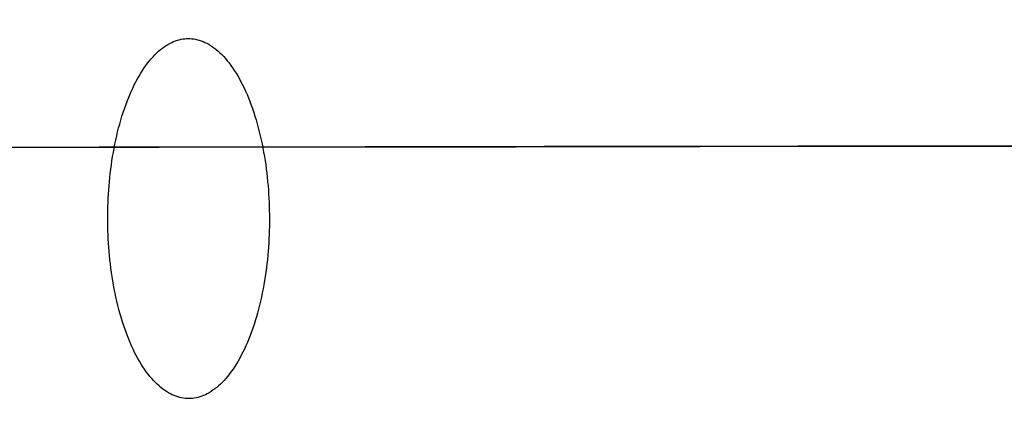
# Model space of a CAD drawing. Header units: millimetres. Extents: x -2852 to 102, y -106 to 97.
# Tile 180 of 256: x -1526 to -1488, y -12 to 3. Entities that reach past the tile are written whole.
import ezdxf

# ---------------------------------------------------------------- set-up
doc = ezdxf.new("R2010")
doc.units = ezdxf.units.MM
doc.header["$MEASUREMENT"] = 0
doc.layers.add('Predefinito', color=5, linetype='Continuous')

msp = doc.modelspace()

# ---------------------------------------------------------------- linework, layer by layer
at = {"layer": 'Predefinito', "extrusion": (-0.001367, 0.999999, 0)}
for points in [[(983.367, 1026.299), (1033.951, 933.904), (1051.093, 904.448), (1068.819, 875.343), (1088.349, 844.957), (1109.189, 814.542), (1120.088, 799.478), (1131.274, 784.626), (1142.741, 770.047), (1154.541, 755.736), (1166.545, 741.9), (1178.925, 728.401), (1191.433, 715.565), (1197.843, 709.301), (1204.361, 703.152), (1210.798, 697.297), (1217.344, 691.567), (1224.005, 685.97), (1230.784, 680.516), (1237.443, 675.397), (1244.219, 670.432), (1251.114, 665.636), (1258.13, 661.02), (1265.006, 656.757), (1271.998, 652.689), (1279.108, 648.829), (1286.336, 645.193), (1293.43, 641.909), (1300.63, 638.866), (1304.269, 637.439), (1307.932, 636.079), (1311.621, 634.787), (1315.334, 633.565), (1319.524, 632.282), (1323.741, 631.09), (1327.982, 629.991), (1332.246, 628.985), (1336.28, 628.121), (1340.331, 627.339), (1344.397, 626.637), (1348.476, 626.015), (1352.54, 625.477), (1356.612, 625.017), (1360.693, 624.634), (1364.78, 624.328), (1368.873, 624.098), (1372.969, 623.942), (1377.067, 623.861), (1381.166, 623.853), (1389.34, 624.051), (1397.501, 624.529), (1405.643, 625.279), (1413.756, 626.292), (1421.825, 627.558), (1429.852, 629.072), (1437.83, 630.826), (1445.754, 632.811), (1453.584, 635.012), (1461.349, 637.429), (1469.045, 640.057), (1476.669, 642.89), (1484.127, 645.886), (1491.506, 649.073), (1498.801, 652.448), (1506.009, 656.005), (1512.971, 659.66), (1519.841, 663.485), (1526.614, 667.477), (1533.286, 671.637), (1539.437, 675.681), (1545.49, 679.871), (1551.44, 684.206), (1557.281, 688.686), (1564.678, 694.709), (1571.871, 700.974), (1575.681, 704.469), (1579.427, 708.031), (1583.109, 711.66), (1586.726, 715.354), (1593.639, 722.79), (1600.298, 730.452), (1606.653, 738.254), (1612.769, 746.245), (1618.65, 754.398), (1624.315, 762.705), (1629.811, 771.198), (1635.117, 779.808), (1640.353, 788.694), (1645.432, 797.672), (1655.203, 815.841), (1710.52, 926.067), (1722.234, 947.605), (1734.908, 969.545), (1758.397, 1007.397), (1761.524, 1012.752), (1762.955, 1015.323), (1764.339, 1017.918), (1765.581, 1020.37), (1766.76, 1022.852), (1767.749, 1025.096), (1768.215, 1026.23), (1768.66, 1027.372)], [(983.367, 1026.299), (1033.951, 933.904), (1051.093, 904.448), (1068.819, 875.343), (1088.349, 844.957), (1109.189, 814.542), (1120.088, 799.478), (1131.274, 784.626), (1142.741, 770.047), (1154.541, 755.736), (1166.545, 741.9), (1178.925, 728.401), (1191.433, 715.565), (1197.843, 709.301), (1204.361, 703.152), (1210.798, 697.297), (1217.344, 691.567), (1224.005, 685.97), (1230.784, 680.516), (1237.443, 675.397), (1244.219, 670.432), (1251.114, 665.636), (1258.13, 661.02), (1265.006, 656.757), (1271.998, 652.689), (1279.108, 648.829), (1286.336, 645.193), (1293.43, 641.909), (1300.63, 638.866), (1304.269, 637.439), (1307.932, 636.079), (1311.621, 634.787), (1315.334, 633.565), (1319.524, 632.282), (1323.741, 631.09), (1327.982, 629.991), (1332.246, 628.985), (1336.28, 628.121), (1340.331, 627.339), (1344.397, 626.637), (1348.476, 626.015), (1352.54, 625.477), (1356.612, 625.017), (1360.693, 624.634), (1364.78, 624.328), (1368.873, 624.098), (1372.969, 623.942), (1377.067, 623.861), (1381.166, 623.853), (1389.34, 624.051), (1397.501, 624.529), (1405.643, 625.279), (1413.756, 626.292), (1421.825, 627.558), (1429.852, 629.072), (1437.83, 630.826), (1445.754, 632.811), (1453.584, 635.012), (1461.349, 637.429), (1469.045, 640.057), (1476.669, 642.89), (1484.127, 645.886), (1491.506, 649.073), (1498.801, 652.448), (1506.009, 656.005), (1512.971, 659.66), (1519.841, 663.485), (1526.614, 667.477), (1533.286, 671.637), (1539.437, 675.681), (1545.49, 679.871), (1551.44, 684.206), (1557.281, 688.686), (1564.678, 694.709), (1571.871, 700.974), (1575.681, 704.469), (1579.427, 708.031), (1583.109, 711.66), (1586.726, 715.354), (1593.639, 722.79), (1600.298, 730.452), (1606.653, 738.254), (1612.769, 746.245), (1618.65, 754.398), (1624.315, 762.705), (1629.811, 771.198), (1635.117, 779.808), (1640.353, 788.694), (1645.432, 797.672), (1655.203, 815.841), (1710.52, 926.067), (1722.234, 947.605), (1734.908, 969.545), (1758.397, 1007.397), (1761.524, 1012.752), (1762.955, 1015.323), (1764.339, 1017.918), (1765.581, 1020.37), (1766.76, 1022.852), (1767.749, 1025.096), (1768.215, 1026.23), (1768.66, 1027.372)], [(977.044, 1023.296), (1027.688, 930.777), (1044.889, 901.207), (1062.687, 871.968), (1082.309, 841.419), (1103.267, 810.81), (1114.235, 795.638), (1125.5, 780.669), (1137.055, 765.964), (1148.955, 751.517), (1161.072, 737.536), (1173.581, 723.881), (1186.234, 710.878), (1192.725, 704.526), (1199.33, 698.285), (1205.858, 692.338), (1212.502, 686.511), (1219.269, 680.815), (1226.162, 675.259), (1232.941, 670.037), (1239.845, 664.967), (1246.879, 660.062), (1254.046, 655.335), (1261.078, 650.963), (1268.239, 646.784), (1275.531, 642.812), (1282.954, 639.064), (1290.251, 635.672), (1297.669, 632.523), (1301.422, 631.044), (1305.203, 629.633), (1309.013, 628.291), (1312.852, 627.02), (1317.186, 625.684), (1321.548, 624.442), (1325.935, 623.297), (1330.343, 622.248), (1334.513, 621.348), (1338.7, 620.531), (1342.902, 619.798), (1347.115, 619.149), (1351.312, 618.586), (1355.516, 618.103), (1359.727, 617.701), (1363.944, 617.378), (1368.164, 617.134), (1372.387, 616.966), (1376.611, 616.876), (1380.834, 616.861), (1389.25, 617.052), (1397.648, 617.531), (1406.019, 618.289), (1414.355, 619.317), (1422.64, 620.606), (1430.877, 622.148), (1439.06, 623.935), (1447.182, 625.958), (1455.203, 628.202), (1463.155, 630.666), (1471.033, 633.345), (1478.834, 636.234), (1486.464, 639.288), (1494.011, 642.537), (1501.471, 645.977), (1508.841, 649.604), (1515.96, 653.33), (1522.985, 657.23), (1529.912, 661.303), (1536.736, 665.546), (1543.03, 669.674), (1549.225, 673.951), (1555.319, 678.379), (1561.304, 682.958), (1568.889, 689.117), (1576.266, 695.526), (1580.173, 699.1), (1584.015, 702.744), (1587.79, 706.456), (1591.499, 710.234), (1598.583, 717.834), (1605.402, 725.662), (1611.903, 733.624), (1618.152, 741.771), (1624.154, 750.073), (1629.926, 758.52), (1635.517, 767.144), (1640.906, 775.874), (1646.215, 784.869), (1651.356, 793.943), (1661.22, 812.264), (1716.516, 922.454), (1728.145, 943.855), (1740.711, 965.629), (1764.196, 1003.476), (1767.419, 1008.976), (1770.366, 1014.359), (1771.688, 1016.949), (1772.962, 1019.604), (1774.047, 1022.041), (1774.568, 1023.29), (1775.071, 1024.56)], [(977.044, 1023.296), (1027.688, 930.777), (1044.889, 901.207), (1062.687, 871.968), (1082.309, 841.419), (1103.267, 810.81), (1114.235, 795.638), (1125.5, 780.669), (1137.055, 765.964), (1148.955, 751.517), (1161.072, 737.536), (1173.581, 723.881), (1186.234, 710.878), (1192.725, 704.526), (1199.33, 698.285), (1205.858, 692.338), (1212.502, 686.511), (1219.269, 680.815), (1226.162, 675.259), (1232.941, 670.037), (1239.845, 664.967), (1246.879, 660.062), (1254.046, 655.335), (1261.078, 650.963), (1268.239, 646.784), (1275.531, 642.812), (1282.954, 639.064), (1290.251, 635.672), (1297.669, 632.523), (1301.422, 631.044), (1305.203, 629.633), (1309.013, 628.291), (1312.852, 627.02), (1317.186, 625.684), (1321.548, 624.442), (1325.935, 623.297), (1330.343, 622.248), (1334.513, 621.348), (1338.7, 620.531), (1342.902, 619.798), (1347.115, 619.149), (1351.312, 618.586), (1355.516, 618.103), (1359.727, 617.701), (1363.944, 617.378), (1368.164, 617.134), (1372.387, 616.966), (1376.611, 616.876), (1380.834, 616.861), (1389.25, 617.052), (1397.648, 617.531), (1406.019, 618.289), (1414.355, 619.317), (1422.64, 620.606), (1430.877, 622.148), (1439.06, 623.935), (1447.182, 625.958), (1455.203, 628.202), (1463.155, 630.666), (1471.033, 633.345), (1478.834, 636.234), (1486.464, 639.288), (1494.011, 642.537), (1501.471, 645.977), (1508.841, 649.604), (1515.96, 653.33), (1522.985, 657.23), (1529.912, 661.303), (1536.736, 665.546), (1543.03, 669.674), (1549.225, 673.951), (1555.319, 678.379), (1561.304, 682.958), (1568.889, 689.117), (1576.266, 695.526), (1580.173, 699.1), (1584.015, 702.744), (1587.79, 706.456), (1591.499, 710.234), (1598.583, 717.834), (1605.402, 725.662), (1611.903, 733.624), (1618.152, 741.771), (1624.154, 750.073), (1629.926, 758.52), (1635.517, 767.144), (1640.906, 775.874), (1646.215, 784.869), (1651.356, 793.943), (1661.22, 812.264), (1716.516, 922.454), (1728.145, 943.855), (1740.711, 965.629), (1764.196, 1003.476), (1767.419, 1008.976), (1770.366, 1014.359), (1771.688, 1016.949), (1772.962, 1019.604), (1774.047, 1022.041), (1774.568, 1023.29), (1775.071, 1024.56)], [(1768.786, 1027.529), (1768.345, 1026.387), (1767.872, 1025.227), (1766.829, 1022.851), (1765.669, 1020.407), (1764.401, 1017.901), (1763.035, 1015.338), (1761.581, 1012.724), (1758.447, 1007.359), (1730.929, 962.685), (1718.578, 940.88), (1707.13, 919.481), (1657.165, 819.479), (1647.371, 801.056), (1637.226, 783.218), (1631.965, 774.526), (1626.549, 765.991), (1620.956, 757.614), (1615.163, 749.4), (1609.147, 741.351), (1602.886, 733.471), (1596.358, 725.762), (1589.541, 718.229), (1582.411, 710.874), (1578.722, 707.264), (1574.947, 703.7), (1571.083, 700.182), (1567.126, 696.711), (1563.075, 693.287), (1558.926, 689.91), (1553.036, 685.329), (1546.963, 680.846), (1540.714, 676.472), (1534.296, 672.212), (1527.718, 668.076), (1520.987, 664.072), (1514.11, 660.207), (1507.096, 656.491), (1499.951, 652.931), (1492.685, 649.535), (1485.303, 646.311), (1477.814, 643.268), (1470.226, 640.414), (1462.546, 637.756), (1454.782, 635.304), (1446.942, 633.065), (1439.032, 631.047), (1431.062, 629.258), (1423.038, 627.707), (1414.968, 626.402), (1406.86, 625.351), (1398.721, 624.561), (1390.559, 624.042), (1382.383, 623.802), (1378.291, 623.788), (1374.198, 623.847), (1370.106, 623.98), (1366.014, 624.188), (1361.924, 624.471), (1357.837, 624.831), (1353.754, 625.268), (1349.676, 625.785), (1345.604, 626.381), (1341.538, 627.058), (1337.48, 627.816), (1333.431, 628.658), (1329.391, 629.583), (1325.362, 630.593), (1321.344, 631.69), (1317.339, 632.873), (1313.665, 634.039), (1310.002, 635.278), (1306.35, 636.59), (1302.711, 637.973), (1299.083, 639.427), (1295.468, 640.95), (1288.273, 644.199), (1281.128, 647.713), (1274.033, 651.484), (1266.99, 655.503), (1259.999, 659.761), (1253.062, 664.252), (1246.179, 668.966), (1239.352, 673.895), (1232.581, 679.031), (1225.868, 684.365), (1219.214, 689.89), (1212.619, 695.597), (1206.084, 701.478), (1199.611, 707.524), (1193.201, 713.727), (1180.572, 726.573), (1168.206, 739.949), (1156.11, 753.788), (1144.293, 768.025), (1132.762, 782.594), (1121.526, 797.427), (1110.593, 812.46), (1089.667, 842.859), (1070.048, 873.26), (1051.801, 903.136), (1034.991, 931.956), (983.404, 1026.1)], [(1768.786, 1027.529), (1768.345, 1026.387), (1767.872, 1025.227), (1766.829, 1022.851), (1765.669, 1020.407), (1764.401, 1017.901), (1763.035, 1015.338), (1761.581, 1012.724), (1758.447, 1007.359), (1730.929, 962.685), (1718.578, 940.88), (1707.13, 919.481), (1657.165, 819.479), (1647.371, 801.056), (1637.226, 783.218), (1631.965, 774.526), (1626.549, 765.991), (1620.956, 757.614), (1615.163, 749.4), (1609.147, 741.351), (1602.886, 733.471), (1596.358, 725.762), (1589.541, 718.229), (1582.411, 710.874), (1578.722, 707.264), (1574.947, 703.7), (1571.083, 700.182), (1567.126, 696.711), (1563.075, 693.287), (1558.926, 689.91), (1553.036, 685.329), (1546.963, 680.846), (1540.714, 676.472), (1534.296, 672.212), (1527.718, 668.076), (1520.987, 664.072), (1514.11, 660.207), (1507.096, 656.491), (1499.951, 652.931), (1492.685, 649.535), (1485.303, 646.311), (1477.814, 643.268), (1470.226, 640.414), (1462.546, 637.756), (1454.782, 635.304), (1446.942, 633.065), (1439.032, 631.047), (1431.062, 629.258), (1423.038, 627.707), (1414.968, 626.402), (1406.86, 625.351), (1398.721, 624.561), (1390.559, 624.042), (1382.383, 623.802), (1378.291, 623.788), (1374.198, 623.847), (1370.106, 623.98), (1366.014, 624.188), (1361.924, 624.471), (1357.837, 624.831), (1353.754, 625.268), (1349.676, 625.785), (1345.604, 626.381), (1341.538, 627.058), (1337.48, 627.816), (1333.431, 628.658), (1329.391, 629.583), (1325.362, 630.593), (1321.344, 631.69), (1317.339, 632.873), (1313.665, 634.039), (1310.002, 635.278), (1306.35, 636.59), (1302.711, 637.973), (1299.083, 639.427), (1295.468, 640.95), (1288.273, 644.199), (1281.128, 647.713), (1274.033, 651.484), (1266.99, 655.503), (1259.999, 659.761), (1253.062, 664.252), (1246.179, 668.966), (1239.352, 673.895), (1232.581, 679.031), (1225.868, 684.365), (1219.214, 689.89), (1212.619, 695.597), (1206.084, 701.478), (1199.611, 707.524), (1193.201, 713.727), (1180.572, 726.573), (1168.206, 739.949), (1156.11, 753.788), (1144.293, 768.025), (1132.762, 782.594), (1121.526, 797.427), (1110.593, 812.46), (1089.667, 842.859), (1070.048, 873.26), (1051.801, 903.136), (1034.991, 931.956), (983.404, 1026.1)], [(989.691, 1029.301), (1040.214, 937.031), (1057.297, 907.69), (1074.952, 878.718), (1094.389, 848.496), (1115.111, 818.274), (1125.94, 803.318), (1137.048, 788.583), (1148.428, 774.129), (1160.127, 759.954), (1172.018, 746.264), (1184.269, 732.922), (1196.632, 720.252), (1202.961, 714.077), (1209.392, 708.019), (1215.738, 702.257), (1222.186, 696.622), (1228.741, 691.124), (1235.405, 685.773), (1241.945, 680.757), (1248.592, 675.898), (1255.348, 671.21), (1262.214, 666.705), (1268.933, 662.552), (1275.757, 658.594), (1282.686, 654.846), (1289.718, 651.322), (1296.609, 648.146), (1303.592, 645.208), (1307.116, 643.834), (1310.662, 642.525), (1314.229, 641.283), (1317.816, 640.11), (1321.862, 638.88), (1325.934, 637.738), (1330.029, 636.685), (1334.148, 635.721), (1338.046, 634.895), (1341.961, 634.146), (1345.892, 633.475), (1349.837, 632.882), (1353.768, 632.369), (1357.709, 631.931), (1361.659, 631.567), (1365.616, 631.278), (1369.581, 631.062), (1373.55, 630.918), (1377.523, 630.846), (1381.498, 630.845), (1389.429, 631.051), (1397.355, 631.528), (1405.267, 632.269), (1413.157, 633.266), (1421.01, 634.511), (1428.826, 635.997), (1436.601, 637.717), (1444.327, 639.664), (1451.964, 641.822), (1459.543, 644.192), (1467.057, 646.769), (1474.503, 649.547), (1481.79, 652.485), (1489.001, 655.61), (1496.131, 658.918), (1503.177, 662.407), (1509.982, 665.99), (1516.697, 669.739), (1523.317, 673.652), (1529.836, 677.728), (1535.844, 681.689), (1541.754, 685.791), (1547.561, 690.033), (1553.257, 694.414), (1560.467, 700.301), (1567.476, 706.423), (1571.188, 709.837), (1574.839, 713.318), (1578.427, 716.865), (1581.953, 720.475), (1588.695, 727.746), (1595.195, 735.243), (1601.403, 742.884), (1607.385, 750.719), (1613.146, 758.723), (1618.704, 766.89), (1624.104, 775.252), (1629.327, 783.742), (1634.49, 792.519), (1639.508, 801.401), (1649.186, 819.418), (1704.525, 929.679), (1716.324, 951.356), (1729.106, 973.46), (1752.598, 1011.318), (1755.63, 1016.527), (1757, 1019.002), (1758.311, 1021.478), (1759.473, 1023.791), (1760.559, 1026.099), (1761.45, 1028.15), (1761.862, 1029.17), (1762.25, 1030.183)], [(989.691, 1029.301), (1040.214, 937.031), (1057.297, 907.69), (1074.952, 878.718), (1094.389, 848.496), (1115.111, 818.274), (1125.94, 803.318), (1137.048, 788.583), (1148.428, 774.129), (1160.127, 759.954), (1172.018, 746.264), (1184.269, 732.922), (1196.632, 720.252), (1202.961, 714.077), (1209.392, 708.019), (1215.738, 702.257), (1222.186, 696.622), (1228.741, 691.124), (1235.405, 685.773), (1241.945, 680.757), (1248.592, 675.898), (1255.348, 671.21), (1262.214, 666.705), (1268.933, 662.552), (1275.757, 658.594), (1282.686, 654.846), (1289.718, 651.322), (1296.609, 648.146), (1303.592, 645.208), (1307.116, 643.834), (1310.662, 642.525), (1314.229, 641.283), (1317.816, 640.11), (1321.862, 638.88), (1325.934, 637.738), (1330.029, 636.685), (1334.148, 635.721), (1338.046, 634.895), (1341.961, 634.146), (1345.892, 633.475), (1349.837, 632.882), (1353.768, 632.369), (1357.709, 631.931), (1361.659, 631.567), (1365.616, 631.278), (1369.581, 631.062), (1373.55, 630.918), (1377.523, 630.846), (1381.498, 630.845), (1389.429, 631.051), (1397.355, 631.528), (1405.267, 632.269), (1413.157, 633.266), (1421.01, 634.511), (1428.826, 635.997), (1436.601, 637.717), (1444.327, 639.664), (1451.964, 641.822), (1459.543, 644.192), (1467.057, 646.769), (1474.503, 649.547), (1481.79, 652.485), (1489.001, 655.61), (1496.131, 658.918), (1503.177, 662.407), (1509.982, 665.99), (1516.697, 669.739), (1523.317, 673.652), (1529.836, 677.728), (1535.844, 681.689), (1541.754, 685.791), (1547.561, 690.033), (1553.257, 694.414), (1560.467, 700.301), (1567.476, 706.423), (1571.188, 709.837), (1574.839, 713.318), (1578.427, 716.865), (1581.953, 720.475), (1588.695, 727.746), (1595.195, 735.243), (1601.403, 742.884), (1607.385, 750.719), (1613.146, 758.723), (1618.704, 766.89), (1624.104, 775.252), (1629.327, 783.742), (1634.49, 792.519), (1639.508, 801.401), (1649.186, 819.418), (1704.525, 929.679), (1716.324, 951.356), (1729.106, 973.46), (1752.598, 1011.318), (1755.63, 1016.527), (1757, 1019.002), (1758.311, 1021.478), (1759.473, 1023.791), (1760.559, 1026.099), (1761.45, 1028.15), (1761.862, 1029.17), (1762.25, 1030.183)], [(983.367, 1026.299), (1033.951, 933.904), (1051.093, 904.448), (1068.819, 875.343), (1088.349, 844.957), (1109.189, 814.542), (1120.088, 799.478), (1131.274, 784.626), (1142.741, 770.047), (1154.541, 755.736), (1166.545, 741.9), (1178.925, 728.401), (1191.433, 715.565), (1197.843, 709.301), (1204.361, 703.152), (1210.798, 697.297), (1217.344, 691.567), (1224.005, 685.97), (1230.784, 680.516), (1237.443, 675.397), (1244.219, 670.432), (1251.114, 665.636), (1258.13, 661.02), (1265.006, 656.757), (1271.998, 652.689), (1279.108, 648.829), (1286.336, 645.193), (1293.43, 641.909), (1300.63, 638.866), (1304.269, 637.439), (1307.932, 636.079), (1311.621, 634.787), (1315.334, 633.565), (1319.524, 632.282), (1323.741, 631.09), (1327.982, 629.991), (1332.246, 628.985), (1336.28, 628.121), (1340.331, 627.339), (1344.397, 626.637), (1348.476, 626.015), (1352.54, 625.477), (1356.612, 625.017), (1360.693, 624.634), (1364.78, 624.328), (1368.873, 624.098), (1372.969, 623.942), (1377.067, 623.861), (1381.166, 623.853), (1389.34, 624.051), (1397.501, 624.529), (1405.643, 625.279), (1413.756, 626.292), (1421.825, 627.558), (1429.852, 629.072), (1437.83, 630.826), (1445.754, 632.811), (1453.584, 635.012), (1461.349, 637.429), (1469.045, 640.057), (1476.669, 642.89), (1484.127, 645.886), (1491.506, 649.073), (1498.801, 652.448), (1506.009, 656.005), (1512.971, 659.66), (1519.841, 663.485), (1526.614, 667.477), (1533.286, 671.637), (1539.437, 675.681), (1545.49, 679.871), (1551.44, 684.206), (1557.281, 688.686), (1564.678, 694.709), (1571.871, 700.974), (1575.681, 704.469), (1579.427, 708.031), (1583.109, 711.66), (1586.726, 715.354), (1593.639, 722.79), (1600.298, 730.452), (1606.653, 738.254), (1612.769, 746.245), (1618.65, 754.398), (1624.315, 762.705), (1629.811, 771.198), (1635.117, 779.808), (1640.353, 788.694), (1645.432, 797.672), (1655.203, 815.841), (1710.52, 926.067), (1722.234, 947.605), (1734.908, 969.545), (1758.397, 1007.397), (1761.524, 1012.752), (1762.955, 1015.323), (1764.339, 1017.918), (1765.581, 1020.37), (1766.76, 1022.852), (1767.749, 1025.096), (1768.215, 1026.23), (1768.66, 1027.372)], [(983.367, 1026.299), (1033.951, 933.904), (1051.093, 904.448), (1068.819, 875.343), (1088.349, 844.957), (1109.189, 814.542), (1120.088, 799.478), (1131.274, 784.626), (1142.741, 770.047), (1154.541, 755.736), (1166.545, 741.9), (1178.925, 728.401), (1191.433, 715.565), (1197.843, 709.301), (1204.361, 703.152), (1210.798, 697.297), (1217.344, 691.567), (1224.005, 685.97), (1230.784, 680.516), (1237.443, 675.397), (1244.219, 670.432), (1251.114, 665.636), (1258.13, 661.02), (1265.006, 656.757), (1271.998, 652.689), (1279.108, 648.829), (1286.336, 645.193), (1293.43, 641.909), (1300.63, 638.866), (1304.269, 637.439), (1307.932, 636.079), (1311.621, 634.787), (1315.334, 633.565), (1319.524, 632.282), (1323.741, 631.09), (1327.982, 629.991), (1332.246, 628.985), (1336.28, 628.121), (1340.331, 627.339), (1344.397, 626.637), (1348.476, 626.015), (1352.54, 625.477), (1356.612, 625.017), (1360.693, 624.634), (1364.78, 624.328), (1368.873, 624.098), (1372.969, 623.942), (1377.067, 623.861), (1381.166, 623.853), (1389.34, 624.051), (1397.501, 624.529), (1405.643, 625.279), (1413.756, 626.292), (1421.825, 627.558), (1429.852, 629.072), (1437.83, 630.826), (1445.754, 632.811), (1453.584, 635.012), (1461.349, 637.429), (1469.045, 640.057), (1476.669, 642.89), (1484.127, 645.886), (1491.506, 649.073), (1498.801, 652.448), (1506.009, 656.005), (1512.971, 659.66), (1519.841, 663.485), (1526.614, 667.477), (1533.286, 671.637), (1539.437, 675.681), (1545.49, 679.871), (1551.44, 684.206), (1557.281, 688.686), (1564.678, 694.709), (1571.871, 700.974), (1575.681, 704.469), (1579.427, 708.031), (1583.109, 711.66), (1586.726, 715.354), (1593.639, 722.79), (1600.298, 730.452), (1606.653, 738.254), (1612.769, 746.245), (1618.65, 754.398), (1624.315, 762.705), (1629.811, 771.198), (1635.117, 779.808), (1640.353, 788.694), (1645.432, 797.672), (1655.203, 815.841), (1710.52, 926.067), (1722.234, 947.605), (1734.908, 969.545), (1758.397, 1007.397), (1761.524, 1012.752), (1762.955, 1015.323), (1764.339, 1017.918), (1765.581, 1020.37), (1766.76, 1022.852), (1767.749, 1025.096), (1768.215, 1026.23), (1768.66, 1027.372)]]:
    msp.add_lwpolyline(points, dxfattribs=at)
at = {"layer": 'Predefinito', "extrusion": (0.914498, 0.00125, -0.404588)}
msp.add_lwpolyline([(-2.777, -16.397), (-2.622, -16.395), (-2.465, -16.39), (-2.307, -16.381), (-2.148, -16.369), (-1.988, -16.352), (-1.827, -16.332), (-1.665, -16.308), (-1.503, -16.28), (-1.34, -16.248), (-1.177, -16.212), (-1.014, -16.171), (-0.851, -16.127), (-0.688, -16.078), (-0.525, -16.025), (-0.362, -15.967), (-0.2, -15.905), (-0.039, -15.839), (0.121, -15.769), (0.28, -15.694), (0.438, -15.615), (0.595, -15.532), (0.749, -15.444), (0.902, -15.352), (1.054, -15.256), (1.203, -15.156), (1.349, -15.052), (1.494, -14.943), (1.635, -14.831), (1.774, -14.716), (1.91, -14.596), (2.043, -14.473), (2.173, -14.347), (2.299, -14.217), (2.422, -14.084), (2.542, -13.948), (2.658, -13.809), (2.77, -13.667), (2.878, -13.523), (2.982, -13.376), (3.082, -13.227), (3.178, -13.076), (3.27, -12.923), (3.358, -12.768), (3.441, -12.612), (3.52, -12.454), (3.595, -12.295), (3.665, -12.135), (3.732, -11.974), (3.793, -11.812), (3.851, -11.649), (3.904, -11.486), (3.953, -11.323), (3.997, -11.16), (4.038, -10.996), (4.074, -10.833), (4.106, -10.671), (4.134, -10.508), (4.158, -10.347), (4.178, -10.186), (4.195, -10.026), (4.207, -9.867), (4.216, -9.709), (4.221, -9.552), (4.223, -9.397), (4.221, -9.242), (4.216, -9.085), (4.207, -8.927), (4.195, -8.768), (4.178, -8.608), (4.158, -8.447), (4.134, -8.285), (4.106, -8.123), (4.074, -7.96), (4.038, -7.797), (3.997, -7.634), (3.953, -7.471), (3.904, -7.308), (3.851, -7.145), (3.793, -6.982), (3.732, -6.82), (3.665, -6.659), (3.595, -6.499), (3.52, -6.34), (3.441, -6.182), (3.358, -6.025), (3.27, -5.871), (3.178, -5.718), (3.082, -5.567), (2.982, -5.418), (2.878, -5.271), (2.77, -5.127), (2.658, -4.985), (2.542, -4.846), (2.422, -4.71), (2.299, -4.577), (2.173, -4.447), (2.043, -4.321), (1.91, -4.198), (1.774, -4.078), (1.635, -3.963), (1.494, -3.85), (1.349, -3.742), (1.203, -3.638), (1.054, -3.538), (0.902, -3.442), (0.749, -3.35), (0.595, -3.262), (0.438, -3.179), (0.28, -3.1), (0.121, -3.025), (-0.039, -2.955), (-0.2, -2.888), (-0.362, -2.827), (-0.525, -2.769), (-0.688, -2.716), (-0.851, -2.667), (-1.014, -2.623), (-1.177, -2.582), (-1.34, -2.546), (-1.503, -2.514), (-1.665, -2.486), (-1.827, -2.462), (-1.988, -2.442), (-2.148, -2.425), (-2.307, -2.413), (-2.465, -2.404), (-2.622, -2.399), (-2.777, -2.397), (-2.932, -2.399), (-3.089, -2.404), (-3.247, -2.413), (-3.406, -2.425), (-3.566, -2.442), (-3.727, -2.462), (-3.888, -2.486), (-4.051, -2.514), (-4.213, -2.546), (-4.376, -2.582), (-4.54, -2.623), (-4.703, -2.667), (-4.866, -2.716), (-5.029, -2.769), (-5.192, -2.827), (-5.354, -2.888), (-5.515, -2.955), (-5.675, -3.025), (-5.834, -3.1), (-5.992, -3.179), (-6.148, -3.262), (-6.303, -3.35), (-6.456, -3.442), (-6.607, -3.538), (-6.756, -3.638), (-6.903, -3.742), (-7.047, -3.85), (-7.189, -3.963), (-7.328, -4.078), (-7.464, -4.198), (-7.597, -4.321), (-7.727, -4.447), (-7.853, -4.577), (-7.976, -4.71), (-8.096, -4.846), (-8.211, -4.985), (-8.323, -5.127), (-8.432, -5.271), (-8.536, -5.418), (-8.636, -5.567), (-8.732, -5.718), (-8.824, -5.871), (-8.911, -6.025), (-8.995, -6.182), (-9.074, -6.34), (-9.149, -6.499), (-9.219, -6.659), (-9.285, -6.82), (-9.347, -6.982), (-9.405, -7.145), (-9.458, -7.308), (-9.507, -7.471), (-9.551, -7.634), (-9.592, -7.797), (-9.628, -7.96), (-9.66, -8.123), (-9.688, -8.285), (-9.712, -8.447), (-9.732, -8.608), (-9.749, -8.768), (-9.761, -8.927), (-9.77, -9.085), (-9.775, -9.242), (-9.777, -9.397), (-9.775, -9.552), (-9.77, -9.709), (-9.761, -9.867), (-9.749, -10.026), (-9.732, -10.186), (-9.712, -10.347), (-9.688, -10.508), (-9.66, -10.671), (-9.628, -10.833), (-9.592, -10.996), (-9.551, -11.16), (-9.507, -11.323), (-9.458, -11.486), (-9.405, -11.649), (-9.347, -11.812), (-9.285, -11.974), (-9.219, -12.135), (-9.149, -12.295), (-9.074, -12.454), (-8.995, -12.612), (-8.911, -12.768), (-8.824, -12.923), (-8.732, -13.076), (-8.636, -13.227), (-8.536, -13.376), (-8.432, -13.523), (-8.323, -13.667), (-8.211, -13.809), (-8.096, -13.948), (-7.976, -14.084), (-7.853, -14.217), (-7.727, -14.347), (-7.597, -14.473), (-7.464, -14.596), (-7.328, -14.716), (-7.189, -14.831), (-7.047, -14.943), (-6.903, -15.052), (-6.756, -15.156), (-6.607, -15.256), (-6.456, -15.352), (-6.303, -15.444), (-6.148, -15.532), (-5.992, -15.615), (-5.834, -15.694), (-5.675, -15.769), (-5.515, -15.839), (-5.354, -15.905), (-5.192, -15.967), (-5.029, -16.025), (-4.866, -16.078), (-4.703, -16.127), (-4.54, -16.171), (-4.376, -16.212), (-4.213, -16.248), (-4.051, -16.28), (-3.888, -16.308), (-3.727, -16.332), (-3.566, -16.352), (-3.406, -16.369), (-3.247, -16.381), (-3.089, -16.39), (-2.932, -16.395), (-2.777, -16.397)], dxfattribs=at)
msp.add_lwpolyline([(-2.777, -16.397), (-2.622, -16.395), (-2.465, -16.39), (-2.307, -16.381), (-2.148, -16.369), (-1.988, -16.352), (-1.827, -16.332), (-1.665, -16.308), (-1.503, -16.28), (-1.34, -16.248), (-1.177, -16.212), (-1.014, -16.171), (-0.851, -16.127), (-0.688, -16.078), (-0.525, -16.025), (-0.362, -15.967), (-0.2, -15.905), (-0.039, -15.839), (0.121, -15.769), (0.28, -15.694), (0.438, -15.615), (0.595, -15.532), (0.749, -15.444), (0.902, -15.352), (1.054, -15.256), (1.203, -15.156), (1.349, -15.052), (1.494, -14.943), (1.635, -14.831), (1.774, -14.716), (1.91, -14.596), (2.043, -14.473), (2.173, -14.347), (2.299, -14.217), (2.422, -14.084), (2.542, -13.948), (2.658, -13.809), (2.77, -13.667), (2.878, -13.523), (2.982, -13.376), (3.082, -13.227), (3.178, -13.076), (3.27, -12.923), (3.358, -12.768), (3.441, -12.612), (3.52, -12.454), (3.595, -12.295), (3.665, -12.135), (3.732, -11.974), (3.793, -11.812), (3.851, -11.649), (3.904, -11.486), (3.953, -11.323), (3.997, -11.16), (4.038, -10.996), (4.074, -10.833), (4.106, -10.671), (4.134, -10.508), (4.158, -10.347), (4.178, -10.186), (4.195, -10.026), (4.207, -9.867), (4.216, -9.709), (4.221, -9.552), (4.223, -9.397), (4.221, -9.242), (4.216, -9.085), (4.207, -8.927), (4.195, -8.768), (4.178, -8.608), (4.158, -8.447), (4.134, -8.285), (4.106, -8.123), (4.074, -7.96), (4.038, -7.797), (3.997, -7.634), (3.953, -7.471), (3.904, -7.308), (3.851, -7.145), (3.793, -6.982), (3.732, -6.82), (3.665, -6.659), (3.595, -6.499), (3.52, -6.34), (3.441, -6.182), (3.358, -6.025), (3.27, -5.871), (3.178, -5.718), (3.082, -5.567), (2.982, -5.418), (2.878, -5.271), (2.77, -5.127), (2.658, -4.985), (2.542, -4.846), (2.422, -4.71), (2.299, -4.577), (2.173, -4.447), (2.043, -4.321), (1.91, -4.198), (1.774, -4.078), (1.635, -3.963), (1.494, -3.85), (1.349, -3.742), (1.203, -3.638), (1.054, -3.538), (0.902, -3.442), (0.749, -3.35), (0.595, -3.262), (0.438, -3.179), (0.28, -3.1), (0.121, -3.025), (-0.039, -2.955), (-0.2, -2.888), (-0.362, -2.827), (-0.525, -2.769), (-0.688, -2.716), (-0.851, -2.667), (-1.014, -2.623), (-1.177, -2.582), (-1.34, -2.546), (-1.503, -2.514), (-1.665, -2.486), (-1.827, -2.462), (-1.988, -2.442), (-2.148, -2.425), (-2.307, -2.413), (-2.465, -2.404), (-2.622, -2.399), (-2.777, -2.397), (-2.932, -2.399), (-3.089, -2.404), (-3.247, -2.413), (-3.406, -2.425), (-3.566, -2.442), (-3.727, -2.462), (-3.888, -2.486), (-4.051, -2.514), (-4.213, -2.546), (-4.376, -2.582), (-4.54, -2.623), (-4.703, -2.667), (-4.866, -2.716), (-5.029, -2.769), (-5.192, -2.827), (-5.354, -2.888), (-5.515, -2.955), (-5.675, -3.025), (-5.834, -3.1), (-5.992, -3.179), (-6.148, -3.262), (-6.303, -3.35), (-6.456, -3.442), (-6.607, -3.538), (-6.756, -3.638), (-6.903, -3.742), (-7.047, -3.85), (-7.189, -3.963), (-7.328, -4.078), (-7.464, -4.198), (-7.597, -4.321), (-7.727, -4.447), (-7.853, -4.577), (-7.976, -4.71), (-8.096, -4.846), (-8.211, -4.985), (-8.323, -5.127), (-8.432, -5.271), (-8.536, -5.418), (-8.636, -5.567), (-8.732, -5.718), (-8.824, -5.871), (-8.911, -6.025), (-8.995, -6.182), (-9.074, -6.34), (-9.149, -6.499), (-9.219, -6.659), (-9.285, -6.82), (-9.347, -6.982), (-9.405, -7.145), (-9.458, -7.308), (-9.507, -7.471), (-9.551, -7.634), (-9.592, -7.797), (-9.628, -7.96), (-9.66, -8.123), (-9.688, -8.285), (-9.712, -8.447), (-9.732, -8.608), (-9.749, -8.768), (-9.761, -8.927), (-9.77, -9.085), (-9.775, -9.242), (-9.777, -9.397), (-9.775, -9.552), (-9.77, -9.709), (-9.761, -9.867), (-9.749, -10.026), (-9.732, -10.186), (-9.712, -10.347), (-9.688, -10.508), (-9.66, -10.671), (-9.628, -10.833), (-9.592, -10.996), (-9.551, -11.16), (-9.507, -11.323), (-9.458, -11.486), (-9.405, -11.649), (-9.347, -11.812), (-9.285, -11.974), (-9.219, -12.135), (-9.149, -12.295), (-9.074, -12.454), (-8.995, -12.612), (-8.911, -12.768), (-8.824, -12.923), (-8.732, -13.076), (-8.636, -13.227), (-8.536, -13.376), (-8.432, -13.523), (-8.323, -13.667), (-8.211, -13.809), (-8.096, -13.948), (-7.976, -14.084), (-7.853, -14.217), (-7.727, -14.347), (-7.597, -14.473), (-7.464, -14.596), (-7.328, -14.716), (-7.189, -14.831), (-7.047, -14.943), (-6.903, -15.052), (-6.756, -15.156), (-6.607, -15.256), (-6.456, -15.352), (-6.303, -15.444), (-6.148, -15.532), (-5.992, -15.615), (-5.834, -15.694), (-5.675, -15.769), (-5.515, -15.839), (-5.354, -15.905), (-5.192, -15.967), (-5.029, -16.025), (-4.866, -16.078), (-4.703, -16.127), (-4.54, -16.171), (-4.376, -16.212), (-4.213, -16.248), (-4.051, -16.28), (-3.888, -16.308), (-3.727, -16.332), (-3.566, -16.352), (-3.406, -16.369), (-3.247, -16.381), (-3.089, -16.39), (-2.932, -16.395), (-2.777, -16.397)], dxfattribs=at)
at = {"layer": 'Predefinito'}
msp.add_polyline3d([(-1522.979, -4.859, 657.23), (-1522.979, -4.703, 657.232), (-1522.977, -4.547, 657.237), (-1522.973, -4.389, 657.244), (-1522.968, -4.23, 657.256), (-1522.96, -4.07, 657.27), (-1522.952, -3.909, 657.288), (-1522.941, -3.747, 657.31), (-1522.929, -3.585, 657.335), (-1522.914, -3.422, 657.363), (-1522.898, -3.259, 657.396), (-1522.881, -3.096, 657.432), (-1522.861, -2.933, 657.472), (-1522.839, -2.769, 657.515), (-1522.815, -2.606, 657.563), (-1522.79, -2.444, 657.614), (-1522.762, -2.282, 657.669), (-1522.733, -2.121, 657.729), (-1522.701, -1.96, 657.792), (-1522.668, -1.801, 657.858), (-1522.633, -1.643, 657.929), (-1522.595, -1.487, 658.004), (-1522.556, -1.332, 658.082), (-1522.515, -1.179, 658.164), (-1522.472, -1.028, 658.25), (-1522.427, -0.879, 658.339), (-1522.381, -0.732, 658.432), (-1522.332, -0.588, 658.529), (-1522.282, -0.446, 658.629), (-1522.231, -0.307, 658.733), (-1522.177, -0.171, 658.839), (-1522.122, -0.038, 658.949), (-1522.065, 0.092, 659.062), (-1522.007, 0.219, 659.178), (-1521.948, 0.342, 659.297), (-1521.887, 0.461, 659.419), (-1521.825, 0.577, 659.543), (-1521.761, 0.689, 659.669), (-1521.697, 0.798, 659.798), (-1521.631, 0.902, 659.929), (-1521.564, 1.002, 660.062), (-1521.496, 1.098, 660.197), (-1521.428, 1.19, 660.334), (-1521.358, 1.278, 660.472), (-1521.288, 1.361, 660.612), (-1521.217, 1.441, 660.753), (-1521.146, 1.516, 660.895), (-1521.074, 1.586, 661.039), (-1521.002, 1.652, 661.183), (-1520.929, 1.714, 661.327), (-1520.856, 1.772, 661.472), (-1520.783, 1.825, 661.618), (-1520.71, 1.874, 661.764), (-1520.637, 1.919, 661.91), (-1520.563, 1.959, 662.056), (-1520.49, 1.996, 662.201), (-1520.417, 2.028, 662.347), (-1520.344, 2.056, 662.492), (-1520.272, 2.08, 662.636), (-1520.2, 2.1, 662.78), (-1520.128, 2.117, 662.923), (-1520.056, 2.129, 663.065), (-1519.986, 2.138, 663.206), (-1519.915, 2.144, 663.346), (-1519.845, 2.145, 663.485), (-1519.776, 2.144, 663.624), (-1519.705, 2.139, 663.764), (-1519.634, 2.13, 663.905), (-1519.563, 2.118, 664.047), (-1519.491, 2.101, 664.19), (-1519.419, 2.081, 664.333), (-1519.346, 2.057, 664.478), (-1519.273, 2.029, 664.623), (-1519.2, 1.997, 664.768), (-1519.127, 1.961, 664.914), (-1519.053, 1.921, 665.06), (-1518.98, 1.876, 665.206), (-1518.907, 1.828, 665.352), (-1518.833, 1.775, 665.497), (-1518.76, 1.717, 665.642), (-1518.688, 1.656, 665.787), (-1518.615, 1.59, 665.931), (-1518.543, 1.519, 666.074), (-1518.471, 1.444, 666.216), (-1518.4, 1.365, 666.357), (-1518.33, 1.282, 666.497), (-1518.26, 1.195, 666.636), (-1518.192, 1.103, 666.772), (-1518.124, 1.007, 666.907), (-1518.057, 0.907, 667.04), (-1517.991, 0.803, 667.171), (-1517.926, 0.695, 667.3), (-1517.862, 0.583, 667.427), (-1517.799, 0.467, 667.551), (-1517.738, 0.348, 667.673), (-1517.678, 0.225, 667.791), (-1517.62, 0.098, 667.907), (-1517.563, -0.031, 668.02), (-1517.507, -0.164, 668.13), (-1517.454, -0.3, 668.237), (-1517.401, -0.439, 668.34), (-1517.351, -0.581, 668.441), (-1517.302, -0.725, 668.537), (-1517.255, -0.872, 668.63), (-1517.21, -1.02, 668.72), (-1517.167, -1.172, 668.806), (-1517.125, -1.324, 668.888), (-1517.085, -1.479, 668.966), (-1517.048, -1.636, 669.04), (-1517.012, -1.793, 669.111), (-1516.978, -1.953, 669.178), (-1516.946, -2.113, 669.241), (-1516.916, -2.274, 669.3), (-1516.889, -2.436, 669.355), (-1516.862, -2.598, 669.407), (-1516.838, -2.761, 669.454), (-1516.816, -2.924, 669.498), (-1516.796, -3.088, 669.538), (-1516.778, -3.251, 669.574), (-1516.761, -3.414, 669.606), (-1516.746, -3.577, 669.635), (-1516.734, -3.739, 669.66), (-1516.723, -3.9, 669.681), (-1516.713, -4.061, 669.699), (-1516.706, -4.221, 669.714), (-1516.7, -4.38, 669.725), (-1516.696, -4.538, 669.733), (-1516.693, -4.695, 669.738), (-1516.692, -4.85, 669.739), (-1516.693, -5.006, 669.738), (-1516.695, -5.162, 669.733), (-1516.699, -5.32, 669.725), (-1516.704, -5.479, 669.714), (-1516.711, -5.639, 669.699), (-1516.72, -5.8, 669.681), (-1516.731, -5.962, 669.66), (-1516.743, -6.124, 669.635), (-1516.757, -6.287, 669.606), (-1516.773, -6.45, 669.574), (-1516.791, -6.613, 669.538), (-1516.811, -6.776, 669.498), (-1516.833, -6.94, 669.454), (-1516.856, -7.103, 669.407), (-1516.882, -7.265, 669.355), (-1516.909, -7.427, 669.3), (-1516.939, -7.588, 669.241), (-1516.97, -7.749, 669.178), (-1517.004, -7.908, 669.111), (-1517.039, -8.066, 669.04), (-1517.076, -8.222, 668.966), (-1517.115, -8.377, 668.888), (-1517.156, -8.53, 668.806), (-1517.199, -8.681, 668.72), (-1517.244, -8.83, 668.63), (-1517.291, -8.977, 668.537), (-1517.339, -9.122, 668.441), (-1517.389, -9.263, 668.34), (-1517.441, -9.402, 668.237), (-1517.495, -9.538, 668.13), (-1517.55, -9.671, 668.02), (-1517.606, -9.801, 667.907), (-1517.664, -9.928, 667.791), (-1517.724, -10.051, 667.673), (-1517.785, -10.17, 667.551), (-1517.847, -10.286, 667.427), (-1517.91, -10.398, 667.3), (-1517.975, -10.507, 667.171), (-1518.041, -10.611, 667.04), (-1518.108, -10.711, 666.907), (-1518.175, -10.807, 666.772), (-1518.244, -10.899, 666.636), (-1518.313, -10.987, 666.497), (-1518.383, -11.071, 666.357), (-1518.454, -11.15, 666.216), (-1518.526, -11.225, 666.074), (-1518.598, -11.295, 665.931), (-1518.67, -11.361, 665.787), (-1518.742, -11.423, 665.642), (-1518.815, -11.481, 665.497), (-1518.888, -11.534, 665.352), (-1518.962, -11.583, 665.206), (-1519.035, -11.628, 665.06), (-1519.108, -11.668, 664.914), (-1519.181, -11.705, 664.768), (-1519.254, -11.737, 664.623), (-1519.327, -11.765, 664.478), (-1519.4, -11.789, 664.333), (-1519.472, -11.809, 664.19), (-1519.544, -11.826, 664.047), (-1519.615, -11.838, 663.905), (-1519.686, -11.847, 663.764), (-1519.756, -11.853, 663.624), (-1519.826, -11.855, 663.485), (-1519.896, -11.853, 663.346), (-1519.966, -11.848, 663.206), (-1520.037, -11.839, 663.065), (-1520.109, -11.827, 662.923), (-1520.181, -11.81, 662.78), (-1520.253, -11.79, 662.636), (-1520.326, -11.766, 662.492), (-1520.398, -11.738, 662.347), (-1520.472, -11.706, 662.201), (-1520.545, -11.67, 662.056), (-1520.618, -11.63, 661.91), (-1520.692, -11.585, 661.764), (-1520.765, -11.537, 661.618), (-1520.838, -11.484, 661.472), (-1520.911, -11.426, 661.327), (-1520.984, -11.365, 661.183), (-1521.057, -11.299, 661.039), (-1521.129, -11.228, 660.895), (-1521.2, -11.154, 660.753), (-1521.271, -11.074, 660.612), (-1521.342, -10.991, 660.472), (-1521.411, -10.904, 660.334), (-1521.48, -10.812, 660.197), (-1521.548, -10.716, 660.062), (-1521.615, -10.616, 659.929), (-1521.681, -10.512, 659.798), (-1521.746, -10.404, 659.669), (-1521.81, -10.292, 659.543), (-1521.872, -10.176, 659.419), (-1521.934, -10.057, 659.297), (-1521.993, -9.934, 659.178), (-1522.052, -9.807, 659.062), (-1522.109, -9.678, 658.949), (-1522.164, -9.545, 658.839), (-1522.218, -9.409, 658.733), (-1522.27, -9.27, 658.629), (-1522.321, -9.128, 658.529), (-1522.37, -8.984, 658.432), (-1522.417, -8.838, 658.339), (-1522.462, -8.689, 658.25), (-1522.505, -8.538, 658.164), (-1522.547, -8.385, 658.082), (-1522.586, -8.23, 658.004), (-1522.624, -8.073, 657.929), (-1522.66, -7.916, 657.858), (-1522.693, -7.756, 657.792), (-1522.725, -7.596, 657.729), (-1522.755, -7.435, 657.669), (-1522.783, -7.273, 657.614), (-1522.809, -7.111, 657.563), (-1522.833, -6.948, 657.515), (-1522.855, -6.785, 657.472), (-1522.876, -6.621, 657.432), (-1522.894, -6.458, 657.396), (-1522.911, -6.295, 657.363), (-1522.925, -6.132, 657.335), (-1522.938, -5.97, 657.31), (-1522.949, -5.809, 657.288), (-1522.958, -5.648, 657.27), (-1522.966, -5.488, 657.256), (-1522.972, -5.329, 657.244), (-1522.976, -5.171, 657.237), (-1522.978, -5.014, 657.232), (-1522.979, -4.859, 657.23)], dxfattribs=at)
msp.add_polyline3d([(-1522.979, -4.859, 657.23), (-1522.979, -4.703, 657.232), (-1522.977, -4.547, 657.237), (-1522.973, -4.389, 657.244), (-1522.968, -4.23, 657.256), (-1522.96, -4.07, 657.27), (-1522.952, -3.909, 657.288), (-1522.941, -3.747, 657.31), (-1522.929, -3.585, 657.335), (-1522.914, -3.422, 657.363), (-1522.898, -3.259, 657.396), (-1522.881, -3.096, 657.432), (-1522.861, -2.933, 657.472), (-1522.839, -2.769, 657.515), (-1522.815, -2.606, 657.563), (-1522.79, -2.444, 657.614), (-1522.762, -2.282, 657.669), (-1522.733, -2.121, 657.729), (-1522.701, -1.96, 657.792), (-1522.668, -1.801, 657.858), (-1522.633, -1.643, 657.929), (-1522.595, -1.487, 658.004), (-1522.556, -1.332, 658.082), (-1522.515, -1.179, 658.164), (-1522.472, -1.028, 658.25), (-1522.427, -0.879, 658.339), (-1522.381, -0.732, 658.432), (-1522.332, -0.588, 658.529), (-1522.282, -0.446, 658.629), (-1522.231, -0.307, 658.733), (-1522.177, -0.171, 658.839), (-1522.122, -0.038, 658.949), (-1522.065, 0.092, 659.062), (-1522.007, 0.219, 659.178), (-1521.948, 0.342, 659.297), (-1521.887, 0.461, 659.419), (-1521.825, 0.577, 659.543), (-1521.761, 0.689, 659.669), (-1521.697, 0.798, 659.798), (-1521.631, 0.902, 659.929), (-1521.564, 1.002, 660.062), (-1521.496, 1.098, 660.197), (-1521.428, 1.19, 660.334), (-1521.358, 1.278, 660.472), (-1521.288, 1.361, 660.612), (-1521.217, 1.441, 660.753), (-1521.146, 1.516, 660.895), (-1521.074, 1.586, 661.039), (-1521.002, 1.652, 661.183), (-1520.929, 1.714, 661.327), (-1520.856, 1.772, 661.472), (-1520.783, 1.825, 661.618), (-1520.71, 1.874, 661.764), (-1520.637, 1.919, 661.91), (-1520.563, 1.959, 662.056), (-1520.49, 1.996, 662.201), (-1520.417, 2.028, 662.347), (-1520.344, 2.056, 662.492), (-1520.272, 2.08, 662.636), (-1520.2, 2.1, 662.78), (-1520.128, 2.117, 662.923), (-1520.056, 2.129, 663.065), (-1519.986, 2.138, 663.206), (-1519.915, 2.144, 663.346), (-1519.845, 2.145, 663.485), (-1519.776, 2.144, 663.624), (-1519.705, 2.139, 663.764), (-1519.634, 2.13, 663.905), (-1519.563, 2.118, 664.047), (-1519.491, 2.101, 664.19), (-1519.419, 2.081, 664.333), (-1519.346, 2.057, 664.478), (-1519.273, 2.029, 664.623), (-1519.2, 1.997, 664.768), (-1519.127, 1.961, 664.914), (-1519.053, 1.921, 665.06), (-1518.98, 1.876, 665.206), (-1518.907, 1.828, 665.352), (-1518.833, 1.775, 665.497), (-1518.76, 1.717, 665.642), (-1518.688, 1.656, 665.787), (-1518.615, 1.59, 665.931), (-1518.543, 1.519, 666.074), (-1518.471, 1.444, 666.216), (-1518.4, 1.365, 666.357), (-1518.33, 1.282, 666.497), (-1518.26, 1.195, 666.636), (-1518.192, 1.103, 666.772), (-1518.124, 1.007, 666.907), (-1518.057, 0.907, 667.04), (-1517.991, 0.803, 667.171), (-1517.926, 0.695, 667.3), (-1517.862, 0.583, 667.427), (-1517.799, 0.467, 667.551), (-1517.738, 0.348, 667.673), (-1517.678, 0.225, 667.791), (-1517.62, 0.098, 667.907), (-1517.563, -0.031, 668.02), (-1517.507, -0.164, 668.13), (-1517.454, -0.3, 668.237), (-1517.401, -0.439, 668.34), (-1517.351, -0.581, 668.441), (-1517.302, -0.725, 668.537), (-1517.255, -0.872, 668.63), (-1517.21, -1.02, 668.72), (-1517.167, -1.172, 668.806), (-1517.125, -1.324, 668.888), (-1517.085, -1.479, 668.966), (-1517.048, -1.636, 669.04), (-1517.012, -1.793, 669.111), (-1516.978, -1.953, 669.178), (-1516.946, -2.113, 669.241), (-1516.916, -2.274, 669.3), (-1516.889, -2.436, 669.355), (-1516.862, -2.598, 669.407), (-1516.838, -2.761, 669.454), (-1516.816, -2.924, 669.498), (-1516.796, -3.088, 669.538), (-1516.778, -3.251, 669.574), (-1516.761, -3.414, 669.606), (-1516.746, -3.577, 669.635), (-1516.734, -3.739, 669.66), (-1516.723, -3.9, 669.681), (-1516.713, -4.061, 669.699), (-1516.706, -4.221, 669.714), (-1516.7, -4.38, 669.725), (-1516.696, -4.538, 669.733), (-1516.693, -4.695, 669.738), (-1516.692, -4.85, 669.739), (-1516.693, -5.006, 669.738), (-1516.695, -5.162, 669.733), (-1516.699, -5.32, 669.725), (-1516.704, -5.479, 669.714), (-1516.711, -5.639, 669.699), (-1516.72, -5.8, 669.681), (-1516.731, -5.962, 669.66), (-1516.743, -6.124, 669.635), (-1516.757, -6.287, 669.606), (-1516.773, -6.45, 669.574), (-1516.791, -6.613, 669.538), (-1516.811, -6.776, 669.498), (-1516.833, -6.94, 669.454), (-1516.856, -7.103, 669.407), (-1516.882, -7.265, 669.355), (-1516.909, -7.427, 669.3), (-1516.939, -7.588, 669.241), (-1516.97, -7.749, 669.178), (-1517.004, -7.908, 669.111), (-1517.039, -8.066, 669.04), (-1517.076, -8.222, 668.966), (-1517.115, -8.377, 668.888), (-1517.156, -8.53, 668.806), (-1517.199, -8.681, 668.72), (-1517.244, -8.83, 668.63), (-1517.291, -8.977, 668.537), (-1517.339, -9.122, 668.441), (-1517.389, -9.263, 668.34), (-1517.441, -9.402, 668.237), (-1517.495, -9.538, 668.13), (-1517.55, -9.671, 668.02), (-1517.606, -9.801, 667.907), (-1517.664, -9.928, 667.791), (-1517.724, -10.051, 667.673), (-1517.785, -10.17, 667.551), (-1517.847, -10.286, 667.427), (-1517.91, -10.398, 667.3), (-1517.975, -10.507, 667.171), (-1518.041, -10.611, 667.04), (-1518.108, -10.711, 666.907), (-1518.175, -10.807, 666.772), (-1518.244, -10.899, 666.636), (-1518.313, -10.987, 666.497), (-1518.383, -11.071, 666.357), (-1518.454, -11.15, 666.216), (-1518.526, -11.225, 666.074), (-1518.598, -11.295, 665.931), (-1518.67, -11.361, 665.787), (-1518.742, -11.423, 665.642), (-1518.815, -11.481, 665.497), (-1518.888, -11.534, 665.352), (-1518.962, -11.583, 665.206), (-1519.035, -11.628, 665.06), (-1519.108, -11.668, 664.914), (-1519.181, -11.705, 664.768), (-1519.254, -11.737, 664.623), (-1519.327, -11.765, 664.478), (-1519.4, -11.789, 664.333), (-1519.472, -11.809, 664.19), (-1519.544, -11.826, 664.047), (-1519.615, -11.838, 663.905), (-1519.686, -11.847, 663.764), (-1519.756, -11.853, 663.624), (-1519.826, -11.855, 663.485), (-1519.896, -11.853, 663.346), (-1519.966, -11.848, 663.206), (-1520.037, -11.839, 663.065), (-1520.109, -11.827, 662.923), (-1520.181, -11.81, 662.78), (-1520.253, -11.79, 662.636), (-1520.326, -11.766, 662.492), (-1520.398, -11.738, 662.347), (-1520.472, -11.706, 662.201), (-1520.545, -11.67, 662.056), (-1520.618, -11.63, 661.91), (-1520.692, -11.585, 661.764), (-1520.765, -11.537, 661.618), (-1520.838, -11.484, 661.472), (-1520.911, -11.426, 661.327), (-1520.984, -11.365, 661.183), (-1521.057, -11.299, 661.039), (-1521.129, -11.228, 660.895), (-1521.2, -11.154, 660.753), (-1521.271, -11.074, 660.612), (-1521.342, -10.991, 660.472), (-1521.411, -10.904, 660.334), (-1521.48, -10.812, 660.197), (-1521.548, -10.716, 660.062), (-1521.615, -10.616, 659.929), (-1521.681, -10.512, 659.798), (-1521.746, -10.404, 659.669), (-1521.81, -10.292, 659.543), (-1521.872, -10.176, 659.419), (-1521.934, -10.057, 659.297), (-1521.993, -9.934, 659.178), (-1522.052, -9.807, 659.062), (-1522.109, -9.678, 658.949), (-1522.164, -9.545, 658.839), (-1522.218, -9.409, 658.733), (-1522.27, -9.27, 658.629), (-1522.321, -9.128, 658.529), (-1522.37, -8.984, 658.432), (-1522.417, -8.838, 658.339), (-1522.462, -8.689, 658.25), (-1522.505, -8.538, 658.164), (-1522.547, -8.385, 658.082), (-1522.586, -8.23, 658.004), (-1522.624, -8.073, 657.929), (-1522.66, -7.916, 657.858), (-1522.693, -7.756, 657.792), (-1522.725, -7.596, 657.729), (-1522.755, -7.435, 657.669), (-1522.783, -7.273, 657.614), (-1522.809, -7.111, 657.563), (-1522.833, -6.948, 657.515), (-1522.855, -6.785, 657.472), (-1522.876, -6.621, 657.432), (-1522.894, -6.458, 657.396), (-1522.911, -6.295, 657.363), (-1522.925, -6.132, 657.335), (-1522.938, -5.97, 657.31), (-1522.949, -5.809, 657.288), (-1522.958, -5.648, 657.27), (-1522.966, -5.488, 657.256), (-1522.972, -5.329, 657.244), (-1522.976, -5.171, 657.237), (-1522.978, -5.014, 657.232), (-1522.979, -4.859, 657.23)], dxfattribs=at)

doc.saveas('drawing.dxf')
